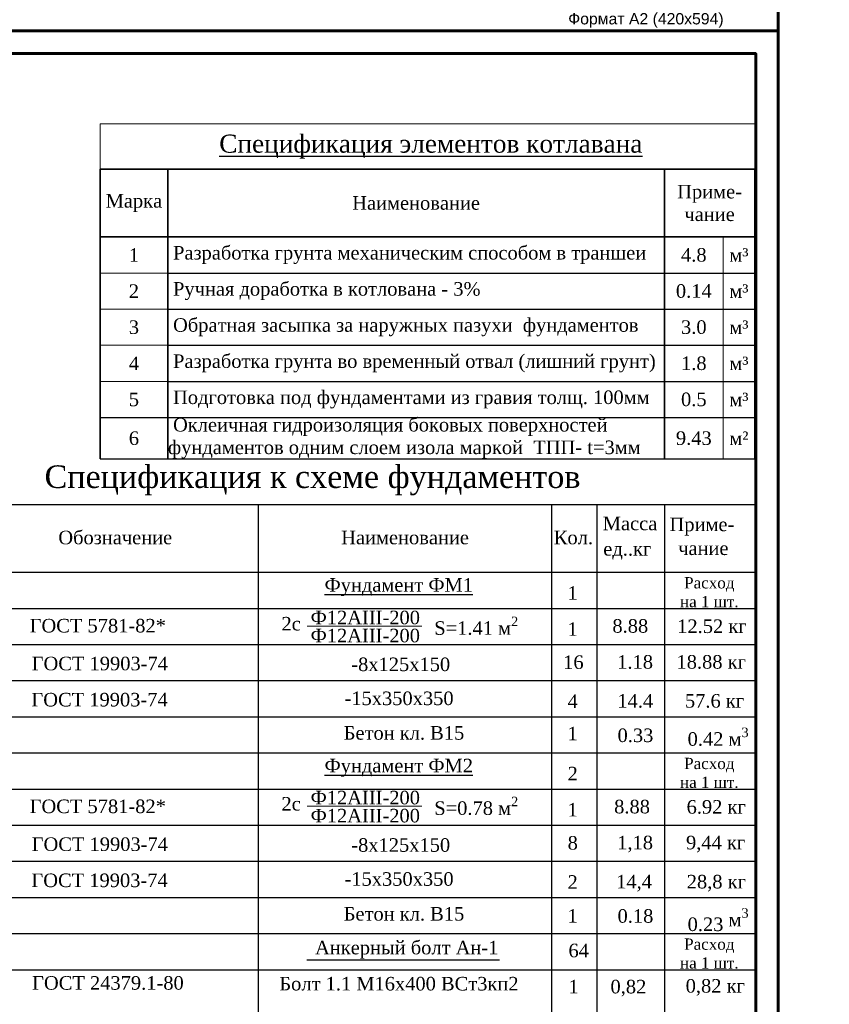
# Model space of a CAD drawing. Header units: millimetres. Extents: x 2063114 to 14983986, y -126020516 to 213791.
# Tile 178 of 256: x 2362991 to 2380922, y -1474551 to -1452751. Entities that reach past the tile are written whole.
import ezdxf
from ezdxf.enums import TextEntityAlignment as Align

# ---------------------------------------------------------------- set-up
doc = ezdxf.new("R2010")
doc.units = ezdxf.units.MM
doc.layers.get('Defpoints').update_dxf_attribs({"color": 6, "lineweight": 35})
doc.layers.add('100_TEXT', color=7, linetype='Continuous')
for name, color, linetype, lineweight in [('1_Основная', 7, 'Continuous', 25), ('TEXT', 7, 'Continuous', 30), ('роз помещений', 7, 'Continuous', 20), ('СТЕНЫ', 7, 'Continuous', 20), ('Текст', 7, 'Continuous', 15)]:
    doc.layers.add(name, color=color, linetype=linetype, lineweight=lineweight)
doc.layers.add('_print', color=6, linetype='Continuous', lineweight=60, plot=False)
doc.styles.add('seviyorum', font='times.ttf')
doc.styles.get("Standard").update_dxf_attribs({"font": 'arial.ttf'})
doc.styles.add('TIMES', font='times.ttf')
doc.styles.add('Times New Roman', font='times.ttf')
doc.styles.add('Times New Romans', font='times.ttf', dxfattribs={"height": 300})

# ---------------------------------------------------------------- blocks, each defined once
blk = doc.blocks.new('*T988')
at = {"color": 0, "linetype": 'ByBlock', "lineweight": 35, "transparency": 16777216}
for p, q in [((0, -1000), (14500, -1000)), ((0, -1000), (0, -7416)), ((1500, -1000), (1500, -7416)), ((12500, -1000), (12500, -7416)), ((14500, -1000), (14500, -7416)), ((0, -2500), (14500, -2500))]:
    blk.add_line(p, q, dxfattribs=at)
at = {"color": 0, "linetype": 'ByBlock', "lineweight": 18, "transparency": 16777216}
for p, q in [((0, -3300), (1500, -3300)), ((0, -4100), (1500, -4100)), ((0, -4900), (1500, -4900)), ((0, -5700), (1500, -5700))]:
    blk.add_line(p, q, dxfattribs=at)
at = {"color": 0, "linetype": 'ByBlock', "transparency": 16777216}
blk.add_line((1500, -3300), (12500, -3300), dxfattribs=at)
at = {"color": 0, "linetype": 'ByBlock', "lineweight": -2, "transparency": 16777216}
for p, q in [((12500, -3300), (14500, -3300)), ((1500, -4100), (14500, -4100)), ((1500, -4900), (14500, -4900)), ((1500, -5700), (14500, -5700)), ((0, -6500), (14500, -6500))]:
    blk.add_line(p, q, dxfattribs=at)
at = {"color": 0, "linetype": 'ByBlock', "lineweight": 30, "transparency": 16777216}
blk.add_line((0, -7416), (14500, -7416), dxfattribs=at)
at = {"layer": 'Defpoints', "color": 8, "linetype": 'ByBlock', "lineweight": 0, "transparency": 16777216}
for p, q in [((0, 0), (14500, 0)), ((0, 0), (0, -1000)), ((14500, 0), (14500, -1000)), ((13800, -2500), (13800, -7416))]:
    blk.add_line(p, q, dxfattribs=at)
at = {"color": 0, "transparency": 16777216}
for s, insert, char_height, width, attachment_point, style in [('{\\Q0;\\L Спецификация элементов котлавана    }', (7250, -500), 400, 14494.91, 5, 'seviyorum'), ('Приме- чание', (13500, -1750), 300, 1994.91, 5, 'Times New Romans'), ('Марка ', (750, -1750), 300, 1494.91, 5, 'Times New Romans'), ('{\\Q0;Наименование}', (7000, -1750), 300, 10994.91, 5, 'Times New Romans'), (' Разработка грунта механическим способом в траншеи', (1503, -2900), 300, 10994.91, 4, 'Times New Romans'), ('1', (750, -2900), 300, 1494.91, 5, 'Times New Romans'), ('4.8', (13150, -2900), 300, 1294.91, 5, 'Times New Romans'), ('м³', (14150, -2900), 300, 694.91, 5, 'Times New Romans'), (' Ручная доработка в котлована - 3% ', (1503, -3700), 300, 10994.91, 4, 'Times New Romans'), ('м³', (14150, -3700), 300, 694.91, 5, 'Times New Romans'), ('2', (750, -3700), 300, 1494.91, 5, 'Times New Romans'), ('0.14', (13150, -3700), 300, 1294.91, 5, 'Times New Romans'), ('3', (750, -4500), 300, 1494.91, 5, 'Times New Romans'), (' Обратная засыпка за наружных пазухи  фундаментов ', (1503, -4500), 300, 10994.91, 4, 'Times New Romans'), ('3.0', (13150, -4500), 300, 1294.91, 5, 'Times New Romans'), ('м³', (14150, -4500), 300, 694.91, 5, 'Times New Romans'), ('{\\C256; Разработка грунта во временный отвал (лишний грунт)  }', (1503, -5300), 300, 10994.91, 4, 'Times New Romans'), ('4', (750, -5300), 300, 1494.91, 5, 'Times New Romans'), ('1.8', (13150, -5300), 300, 1294.91, 5, 'Times New Romans'), ('м³', (14150, -5300), 300, 694.91, 5, 'Times New Romans'), ('{\\C256; Подготовка под фундаментами из гравия толщ. 100мм}', (1503, -6100), 300, 10994.91, 4, 'Times New Romans'), ('м³', (14150, -6100), 300, 694.91, 5, 'Times New Romans'), ('5', (750, -6100), 300, 1494.91, 5, 'Times New Romans'), ('0.5', (13150, -6100), 300, 1294.91, 5, 'Times New Romans'), ('{\\C7; Оклеичная гидроизоляция боковых поверхностей  фундаментов одним слоем изола маркой  ТПП- t=3мм}', (1503, -6958), 300, 10994.91, 4, 'Times New Romans'), ('м²', (14150, -6958), 300, 694.91, 5, 'Times New Romans'), ('6', (750, -6958), 300, 1494.91, 5, 'Times New Romans'), ('{\\C256;9.43}', (13150, -6958), 300, 1294.91, 5, 'Times New Romans')]:
    blk.add_mtext(s, dxfattribs=dict(at, insert=insert, char_height=char_height, width=width, attachment_point=attachment_point, style=style))
blk = doc.blocks.new('*U1590')
at = {"color": 0, "ltscale": 25}
blk.add_lwpolyline([(-59400, 42000), (0, 42000), (0, 0), (-59400, 0)], close=True, dxfattribs=at)
at = {"color": 0, "lineweight": 60, "ltscale": 25}
blk.add_lwpolyline([(-57400, 41500), (-500, 41500), (-500, 500), (-57400, 500)], close=True, dxfattribs=at)
at = {"color": 0, "insert": (-2932, 396), "char_height": 250, "width": 4526.16, "attachment_point": 2}
blk.add_mtext('Формат А2 (420х594)', dxfattribs=at)

msp = doc.modelspace()

# ---------------------------------------------------------------- linework, layer by layer
for p, q in [((2360770.7872, -1465784.43213), (2379270.7872, -1465784.43213)), ((2360770.7872, -1466584.43213), (2379270.7872, -1466584.43213)), ((2360770.7872, -1467384.43213), (2379270.7872, -1467384.43213)), ((2360770.7872, -1468184.43213), (2379270.7872, -1468184.43213)), ((2360770.7872, -1468984.43213), (2379270.7872, -1468984.43213)), ((2360770.7872, -1469784.43213), (2379270.7872, -1469784.43213)), ((2360770.7872, -1470584.43213), (2379270.7872, -1470584.43213)), ((2360770.7872, -1471384.43213), (2379270.7872, -1471384.43213)), ((2360770.7872, -1472184.43213), (2379270.7872, -1472184.43213)), ((2360770.7872, -1472984.43213), (2379270.7872, -1472984.43213)), ((2369352.22612, -1473563.38813), (2373614.77233, -1473563.38813)), ((2360770.7872, -1473784.43213), (2379270.7872, -1473784.43213))]:
    msp.add_line(p, q)
at = {"lineweight": 15}
for p, q in [((2369361.21088, -1466175.42706), (2371900.89353, -1466175.42706)), ((2369361.21088, -1470162.38872), (2371900.89353, -1470162.38872))]:
    msp.add_line(p, q, dxfattribs=at)
at = {"layer": '1_Основная', "lineweight": 30, "ltscale": 6}
for p, q in [((2360770.7872, -1463484.43213), (2379270.7872, -1463484.43213)), ((2368270.7872, -1463484.43213), (2368270.7872, -1480984.43213)), ((2374770.7872, -1463484.43213), (2374770.7872, -1480984.43213)), ((2375770.7872, -1463484.43213), (2375770.7872, -1480984.43213)), ((2377270.7872, -1463484.43213), (2377270.7872, -1480984.43213)), ((2360770.7872, -1464984.43213), (2379270.7872, -1464984.43213)), ((2360770.7872, -1464984.43213), (2379270.7872, -1464984.43213))]:
    msp.add_line(p, q, dxfattribs=at)
at = {"layer": '_print', "ltscale": 100}
for points in [[(2379792.08613, -1453001.43901), (2320392.08613, -1453001.43901), (2320392.08613, -1411001.43901), (2379792.08613, -1411001.43901)], [(2379792.08613, -1495001.43901), (2320392.08613, -1495001.43901), (2320392.08613, -1453001.43901), (2379792.08613, -1453001.43901)]]:
    msp.add_lwpolyline(points, close=True, dxfattribs=at)

# ---------------------------------------------------------------- block references
for name, p in [('*U1590', (2379792.08613, -1453001.43901)), ('*U1590', (2379792.08613, -1495001.43901)), ('*T988', (2364770.7872, -1455060.83261))]:
    msp.add_blockref(name, p)

# ---------------------------------------------------------------- texts
at = {"style": 'Times New Roman'}
for s, height, p in [('Спецификация к схеме фундаментов ', 500, (2363541.42991, -1463119.298)), ('Масса', 300, (2375904.94558, -1464054.46)), ('Приме-', 300, (2377383.75353, -1464075.19517)), ('Наименование', 300, (2370111.63123, -1464365.75166)), ('Кол.', 300, (2374820.75151, -1464365.75166)), ('ед..кг', 300, (2375915.74083, -1464617.49174)), ('чание', 300, (2377574.75512, -1464603.41002)), ('%%UФундамент ФМ1', 300, (2369742.48186, -1465415.5754)), ('%%UФундамент ФМ2', 300, (2369742.48186, -1469415.5754))]:
    msp.add_text(s, height=height, dxfattribs=at).set_placement(p)
for p in [(2364720.02398, -1466318.36767), (2364720.02398, -1470318.36767)]:
    msp.add_text('ГОСТ 5781-82*', height=300, dxfattribs=at).set_placement(p, align=Align.CENTER)
at = {"layer": '100_TEXT', "style": 'Times New Roman'}
for p in [(2370167.52412, -1468692.28557), (2370167.52412, -1472697.86689)]:
    msp.add_text('Бетон кл. В15', height=300, dxfattribs=at).set_placement(p)
at = {"layer": '1_Основная', "lineweight": 30, "ltscale": 6, "style": 'Times New Roman'}
msp.add_text('Обозначение', height=300, dxfattribs=at).set_placement((2363846.4594, -1464365.75166))
at = {"layer": 'TEXT', "char_height": 250, "width": 2000, "attachment_point": 5, "style": 'TIMES'}
for insert in [(2378264.33329, -1465429.58223), (2378264.33329, -1469429.58223), (2378264.33329, -1473429.58223)]:
    msp.add_mtext('Расход \\Pна 1 шт.', dxfattribs=dict(at, insert=insert))
at = {"layer": 'роз помещений', "style": 'Times New Roman'}
msp.add_text('ГОСТ 24379.1-80', height=300, dxfattribs=at).set_placement((2363266.01672, -1474227.67219))
at = {"layer": 'СТЕНЫ', "color": 0, "lineweight": 25, "ltscale": 20, "insert": (2337792.90989, -1460308.65434), "char_height": 300, "width": 5752.3949288, "attachment_point": 1, "style": 'Times New Roman'}
msp.add_mtext('\\pi396.92565;{\\C256;Оклеичная гидроизоляция \\P\\pi831.78506;боковых поверхности \\P\\pi368.15853;фундаментов одним слоем \\P\\pi193.82544;изолом маркой  ТПП- t=3мм}', dxfattribs=at)
at = {"layer": 'Текст', "style": 'Times New Roman'}
for s, p in [('1', (2375124.95399, -1465592.99449)), ('2с', (2368788.52828, -1466274.64961)), ('Ф12АIII-200', (2369434.18663, -1466137.0242)), ('8.88', (2376117.7742, -1466323.95216)), ('12.52 кг', (2377553.10345, -1466329.97955)), ('Ф12АIII-200', (2369434.18663, -1466536.82224)), ('1', (2375124.95399, -1466392.99449)), ('ГОСТ 19903-74', (2363256.44249, -1467155.99594)), ('-8х125х150', (2370334.5618, -1467174.26637)), ('16', (2375027.33097, -1467126.63765)), ('1.18', (2376224.30689, -1467120.02739)), ('18.88 кг', (2377537.34125, -1467120.02739)), ('ГОСТ 19903-74', (2363250.31914, -1467955.99594)), ('-15х350х350', (2370184.29773, -1467926.84067)), ('4', (2375124.95399, -1467992.99449)), ('14.4', (2376227.74753, -1467982.42974)), ('57.6 кг', (2377724.30689, -1467982.42974)), ('1', (2375124.95399, -1468704.6902)), ('0.33', (2376231.9722, -1468745.06515)), ('2', (2375124.95399, -1469592.99449)), ('2с', (2368788.52828, -1470261.61127)), ('Ф12АIII-200', (2369434.18663, -1470123.98586)), ('1', (2375124.95399, -1470392.99449)), ('8.88', (2376156.5922, -1470323.95216)), ('6.92 кг', (2377760.99227, -1470329.97955)), ('Ф12АIII-200', (2369434.18663, -1470523.7839)), ('8', (2375126.21214, -1471126.63765)), ('1,18', (2376224.30689, -1471120.02739)), ('9,44 кг', (2377748.41914, -1471120.02739)), ('ГОСТ 19903-74', (2363256.44249, -1471155.99594)), ('-8х125х150', (2370334.5618, -1471174.26637)), ('ГОСТ 19903-74', (2363250.31914, -1471955.99594)), ('-15х350х350', (2370184.29773, -1471926.84067)), ('2', (2375124.95399, -1471992.99449)), ('14,4', (2376201.46559, -1471985.94713)), ('28,8 кг', (2377763.98626, -1471985.94713)), ('1', (2375124.95399, -1472741.47465)), ('0.18', (2376231.9722, -1472745.06515)), ('Анкерный болт Ан-1', (2369532.16076, -1473444.77247)), ('64', (2375144.75126, -1473509.62292)), ('Болт 1.1 М16х400 ВСт3кп2', (2368742.03492, -1474244.77247)), ('1', (2375144.75126, -1474309.62292)), ('0,82', (2376075.69989, -1474309.70985)), ('0,82 кг', (2377740.84213, -1474293.03752))]:
    msp.add_text(s, height=300, dxfattribs=at).set_placement(p)
at = {"layer": 'Текст', "attachment_point": 1, "style": 'Times New Roman'}
for s, insert, char_height, width in [('\\A1;S=1.41 м{\\H0.7x;\\S2^ ;}', (2372172.65416, -1465968.75521), 300, 2237.5181001), ('\\A1;{\\H1.42857x;0.42 м\\H0.7x;\\S3^ ;}', (2377783.20236, -1468425.04257), 210, 1285.0907862), ('\\A1;S=0.78 м{\\H0.7x;\\S2^ ;}', (2372172.65416, -1469955.71686), 300, 1925.369304), ('{\\H1.42857x;0.23\\A1; м\\H0.7x;\\S3^ ;}', (2377783.20236, -1472425.04257), 210, 1285.0907862)]:
    msp.add_mtext(s, dxfattribs=dict(at, insert=insert, char_height=char_height, width=width))

doc.saveas('drawing.dxf')
